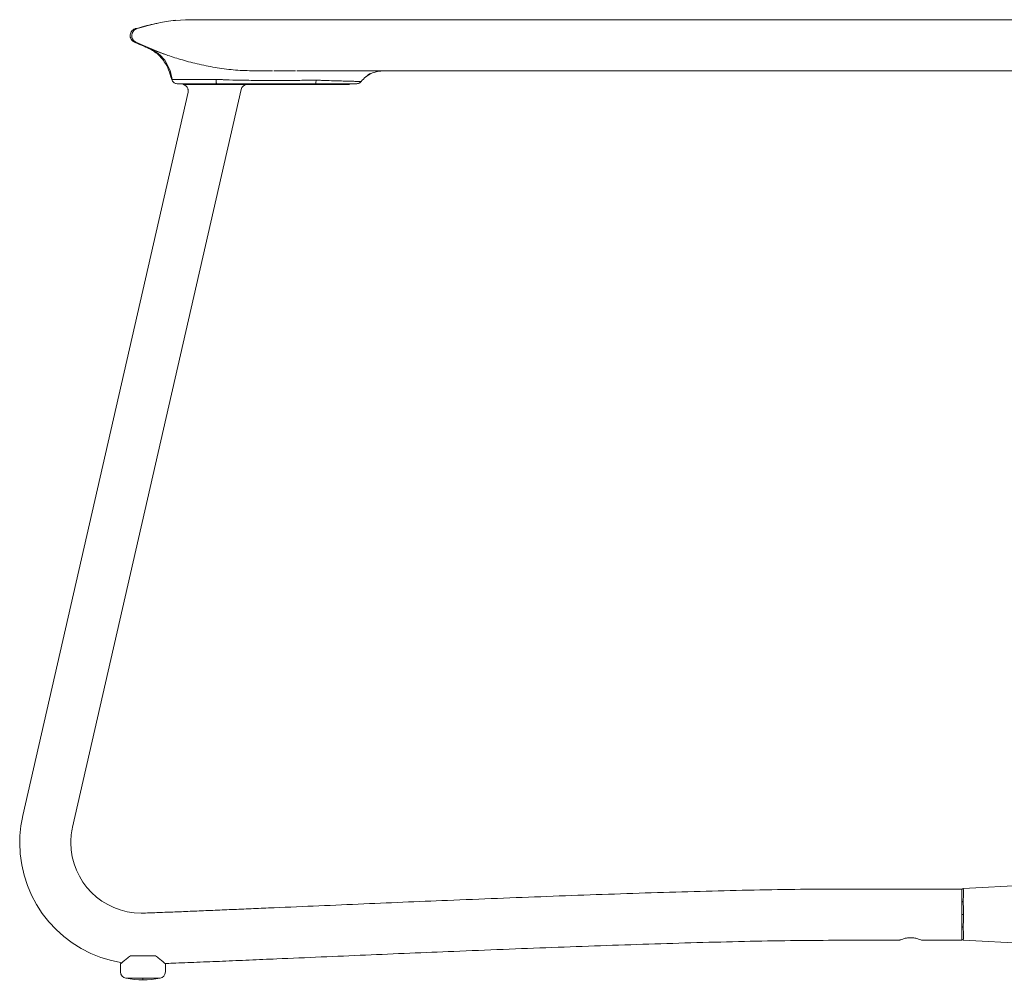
# Model space of a CAD drawing. Extents: x 6 to 143, y 738 to 839.
# Tile 6 of 9: x 76 to 107, y 809 to 839. Entities that reach past the tile are written whole.
import ezdxf

# ---------------------------------------------------------------- set-up
doc = ezdxf.new("R2010")
doc.units = 0
doc.header["$MEASUREMENT"] = 0
doc.layers.get('0').update_dxf_attribs({"lineweight": 0})

msp = doc.modelspace()

# ---------------------------------------------------------------- linework, layer by layer
at = {"color": 18, "lineweight": 9, "true_color": 0x000000}
for p, q in [((81.154, 838.834), (81.622, 838.868)), ((85.061, 837.268), (84.377, 837.268)), ((87.246, 837.074), (87.287, 837.107)), ((78.089, 813.633), (83.357, 836.69)), ((81.541, 836.845), (81.541, 836.868)), ((82.641, 836.845), (82.641, 836.868)), ((85.641, 836.845), (82.641, 836.845)), ((83.547, 836.845), (85.641, 836.845)), ((85.641, 836.845), (85.641, 836.868)), ((85.641, 836.845), (85.641, 836.845)), ((86.741, 836.845), (86.741, 836.868)), ((76.529, 813.99), (81.696, 836.604)), ((105.934, 811.709), (108.087, 811.829)), ((105.888, 811.695), (101.888, 811.695)), ((103.938, 810.095), (101.888, 810.095)), ((105.888, 810.095), (104.638, 810.095)), ((105.934, 810.103), (108.087, 809.982)), ((79.588, 809.105), (79.588, 809.36)), ((80.988, 809.105), (80.988, 809.36))]:
    msp.add_line(p, q, dxfattribs=at)
for points in [[(81.295, 838.851), (81.162, 838.836), (81.014, 838.812), (80.848, 838.78), (80.662, 838.736), (80.454, 838.682), (80.229, 838.623), (80.109, 838.592), (80.102, 838.59), (80.101, 838.59), (80.101, 838.59), (80.101, 838.59), (80.101, 838.59), (80.101, 838.59), (80.101, 838.59), (80.101, 838.59), (80.101, 838.59), (80.101, 838.59), (80.101, 838.59), (80.101, 838.59), (80.096, 838.588), (80.09, 838.586), (80.087, 838.585), (80.085, 838.584), (80.083, 838.583), (80.07, 838.578), (80.046, 838.566), (80.013, 838.542), (79.977, 838.503), (79.948, 838.446), (79.935, 838.383), (79.941, 838.32), (79.958, 838.271), (79.978, 838.239), (79.994, 838.22), (80.023, 838.193), (80.07, 838.165), (80.07, 838.165), (80.07, 838.165), (80.07, 838.165), (80.07, 838.165), (80.07, 838.165), (80.454, 837.998), (80.769, 837.865), (80.99, 837.779)], [(82.641, 836.845), (82.518, 836.845), (82.397, 836.845), (82.279, 836.845), (82.166, 836.845), (82.058, 836.845), (81.958, 836.845), (81.866, 836.845), (81.784, 836.845)], [(85.641, 836.845), (85.48, 836.845), (85.327, 836.845), (85.19, 836.845), (85.076, 836.845), (84.99, 836.845), (84.937, 836.845), (84.919, 836.845), (84.937, 836.845), (84.99, 836.845), (85.076, 836.845), (85.19, 836.845), (85.327, 836.845), (85.48, 836.845), (85.641, 836.845)], [(85.641, 836.845), (85.843, 836.845), (86.038, 836.845), (86.22, 836.845), (86.382, 836.845), (86.518, 836.845), (86.625, 836.845), (86.699, 836.845), (86.736, 836.845), (86.736, 836.845), (86.699, 836.845), (86.625, 836.845), (86.518, 836.845), (86.382, 836.845), (86.22, 836.845), (86.038, 836.845), (85.843, 836.845), (85.641, 836.845)], [(85.641, 836.845), (85.801, 836.845), (85.954, 836.845), (86.091, 836.845), (86.205, 836.845), (86.291, 836.845), (86.345, 836.845), (86.363, 836.845), (86.345, 836.845), (86.291, 836.845), (86.205, 836.845), (86.091, 836.845), (85.954, 836.845), (85.801, 836.845), (85.641, 836.845)], [(105.888, 810.095), (105.888, 810.115), (105.888, 810.174), (105.888, 810.27), (105.888, 810.396), (105.888, 810.548), (105.888, 810.717), (105.888, 810.895), (105.888, 811.073), (105.888, 811.242), (105.888, 811.394), (105.888, 811.521), (105.888, 811.616), (105.888, 811.675), (105.888, 811.695)], [(105.938, 810.906), (105.928, 810.906), (105.918, 810.906), (105.909, 810.906), (105.902, 810.906), (105.895, 810.906), (105.891, 810.906), (105.888, 810.906)], [(105.888, 810.906), (105.891, 810.906), (105.895, 810.906), (105.902, 810.906), (105.909, 810.906), (105.918, 810.906), (105.928, 810.906), (105.938, 810.906)], [(80.679, 809.61), (80.589, 809.61), (80.492, 809.61), (80.391, 809.61), (80.288, 809.61), (80.185, 809.61), (80.084, 809.61), (79.988, 809.61), (79.898, 809.61)], [(79.753, 808.908), (79.763, 808.908), (79.793, 808.908), (79.843, 808.908), (79.909, 808.908), (79.991, 808.908), (80.083, 808.908), (80.184, 808.908), (80.288, 808.908)], [(80.288, 808.908), (80.393, 808.908), (80.493, 808.908), (80.586, 808.908), (80.667, 808.908), (80.734, 808.908), (80.783, 808.908), (80.814, 808.908), (80.824, 808.908)], [(80.288, 808.908), (80.288, 808.897), (80.288, 808.887), (80.288, 808.879), (80.288, 808.872), (80.288, 808.867), (80.288, 808.863), (80.288, 808.861), (80.288, 808.86)]]:
    msp.add_lwpolyline(points, dxfattribs=at)
for points, knots in [([(81.622, 838.868), (81.632, 838.868), (81.643, 838.868), (81.676, 838.868), (81.71, 838.868), (81.766, 838.868), (81.839, 838.868), (81.912, 838.868), (82.001, 838.868), (82.107, 838.868), (82.214, 838.868), (82.338, 838.868), (82.478, 838.868), (82.618, 838.868), (82.775, 838.868), (82.946, 838.868), (83.118, 838.868), (83.305, 838.868), (83.506, 838.868), (83.708, 838.868), (83.924, 838.868), (84.152, 838.868), (84.382, 838.868), (84.624, 838.868), (84.878, 838.868), (85.198, 838.868), (85.537, 838.868), (85.893, 838.868), (86.25, 838.868), (86.623, 838.868), (87.011, 838.868), (87.402, 838.868), (87.808, 838.868), (88.224, 838.868), (88.642, 838.868), (89.071, 838.868), (89.511, 838.868), (89.951, 838.868), (90.401, 838.868), (90.862, 838.868), (91.281, 838.868), (91.708, 838.868), (92.144, 838.868), (92.579, 838.868), (93.022, 838.868), (93.473, 838.868), (93.923, 838.868), (94.38, 838.868), (94.847, 838.868), (95.309, 838.868), (95.779, 838.868), (96.259, 838.868), (96.736, 838.868), (97.223, 838.868), (97.719, 838.868), (98.212, 838.868), (98.715, 838.868), (99.226, 838.868), (99.735, 838.868), (100.252, 838.868), (100.778, 838.868), (101.257, 838.868), (101.744, 838.868), (102.236, 838.868), (102.727, 838.868), (103.224, 838.868), (103.726, 838.868), (104.227, 838.868), (104.732, 838.868), (105.242, 838.868), (105.751, 838.868), (106.263, 838.868), (106.779, 838.868), (107.294, 838.868), (107.811, 838.868), (108.33, 838.868), (108.849, 838.868), (109.369, 838.868), (109.888, 838.868), (110.385, 838.868), (110.881, 838.868), (111.376, 838.868), (111.871, 838.868), (112.366, 838.868), (112.857, 838.868), (113.35, 838.868), (113.84, 838.868), (114.326, 838.868), (114.814, 838.868), (115.298, 838.868), (115.777, 838.868), (116.258, 838.868), (116.734, 838.868), (117.204, 838.868), (117.677, 838.868), (118.144, 838.868), (118.605, 838.868), (119.067, 838.868), (119.524, 838.868), (119.974, 838.868), (120.426, 838.868), (120.872, 838.868), (121.31, 838.868), (121.864, 838.868), (122.407, 838.868), (122.94, 838.868), (123.475, 838.868), (123.999, 838.868), (124.512, 838.868), (125.029, 838.868), (125.535, 838.868), (126.032, 838.868), (126.532, 838.868), (127.022, 838.868), (127.503, 838.868), (127.983, 838.868), (128.454, 838.868), (128.915, 838.868), (129.334, 838.868), (129.744, 838.868), (130.146, 838.868), (130.547, 838.868), (130.94, 838.868), (131.324, 838.868), (131.707, 838.868), (132.081, 838.868), (132.444, 838.868), (132.804, 838.868), (133.153, 838.868), (133.489, 838.868), (133.823, 838.868), (134.144, 838.868), (134.451, 838.868), (134.757, 838.868), (135.048, 838.868), (135.323, 838.868), (135.597, 838.868), (135.854, 838.868), (136.094, 838.868), (136.313, 838.868), (136.517, 838.868), (136.705, 838.868), (136.892, 838.868), (137.063, 838.868), (137.217, 838.868), (137.37, 838.868), (137.506, 838.868), (137.623, 838.868), (137.739, 838.868), (137.837, 838.868), (137.917, 838.868), (137.997, 838.868), (138.059, 838.868), (138.095, 838.868), (138.132, 838.868), (138.144, 838.868), (138.155, 838.868)], [0, 0, 0, 0, 1, 1, 1, 2, 2, 2, 3, 3, 3, 4, 4, 4, 5, 5, 5, 6, 6, 6, 7, 7, 7, 8, 8, 8, 9, 9, 9, 10, 10, 10, 11, 11, 11, 12, 12, 12, 13, 13, 13, 14, 14, 14, 15, 15, 15, 16, 16, 16, 17, 17, 17, 18, 18, 18, 19, 19, 19, 20, 20, 20, 21, 21, 21, 22, 22, 22, 23, 23, 23, 24, 24, 24, 25, 25, 25, 26, 26, 26, 27, 27, 27, 28, 28, 28, 29, 29, 29, 30, 30, 30, 31, 31, 31, 32, 32, 32, 33, 33, 33, 34, 34, 34, 35, 35, 35, 36, 36, 36, 37, 37, 37, 38, 38, 38, 39, 39, 39, 40, 40, 40, 41, 41, 41, 42, 42, 42, 43, 43, 43, 44, 44, 44, 45, 45, 45, 46, 46, 46, 47, 47, 47, 48, 48, 48, 49, 49, 49, 50, 50, 50, 51, 51, 51, 52, 52, 52, 52]), ([(80.439, 837.985), (80.361, 838.019), (80.283, 838.052), (80.206, 838.086), (80.191, 838.093), (80.175, 838.099), (80.16, 838.106), (80.145, 838.112), (80.13, 838.119), (80.115, 838.126), (80.099, 838.132), (80.084, 838.139), (80.069, 838.145), (80.054, 838.152), (80.038, 838.158), (80.023, 838.165), (80.003, 838.175), (79.983, 838.187), (79.966, 838.201), (79.947, 838.217), (79.932, 838.235), (79.92, 838.256), (79.907, 838.276), (79.898, 838.299), (79.893, 838.322), (79.888, 838.344), (79.887, 838.367), (79.888, 838.39), (79.89, 838.412), (79.895, 838.435), (79.904, 838.456), (79.913, 838.478), (79.925, 838.498), (79.941, 838.517), (79.958, 838.537), (79.979, 838.554), (80.002, 838.567), (80.012, 838.573), (80.022, 838.578), (80.033, 838.582), (80.037, 838.584), (80.042, 838.585), (80.046, 838.587), (80.048, 838.587), (80.05, 838.588), (80.052, 838.588), (80.053, 838.589), (80.054, 838.589), (80.055, 838.589), (80.055, 838.589), (80.056, 838.589), (80.056, 838.589), (80.056, 838.589), (80.057, 838.589), (80.057, 838.59), (80.057, 838.59), (80.057, 838.59), (80.057, 838.59), (80.057, 838.59), (80.057, 838.59), (80.057, 838.59), (80.057, 838.59), (80.057, 838.59), (80.057, 838.59), (80.057, 838.59), (80.057, 838.59), (80.057, 838.59), (80.244, 838.637), (80.429, 838.693), (80.617, 838.732), (80.665, 838.742), (80.712, 838.751), (80.759, 838.759)], [0, 0, 0, 0, 1, 1, 1, 2, 2, 2, 3, 3, 3, 4, 4, 4, 5, 5, 5, 6, 6, 6, 7, 7, 7, 8, 8, 8, 9, 9, 9, 10, 10, 10, 11, 11, 11, 12, 12, 12, 13, 13, 13, 14, 14, 14, 15, 15, 15, 16, 16, 16, 17, 17, 17, 18, 18, 18, 19, 19, 19, 20, 20, 20, 21, 21, 21, 22, 22, 22, 23, 23, 23, 24, 24, 24, 24]), ([(80.439, 837.985), (80.443, 837.984), (80.447, 837.982), (80.459, 837.977), (80.472, 837.972), (80.493, 837.964), (80.52, 837.953), (80.548, 837.942), (80.581, 837.929), (80.62, 837.914), (80.66, 837.899), (80.705, 837.881), (80.756, 837.863), (80.807, 837.844), (80.863, 837.823), (80.924, 837.802), (80.985, 837.78), (81.051, 837.757), (81.121, 837.734), (81.191, 837.711), (81.266, 837.687), (81.343, 837.663), (81.421, 837.639), (81.502, 837.615), (81.586, 837.591), (81.67, 837.567), (81.757, 837.544), (81.847, 837.522), (81.936, 837.499), (82.027, 837.478), (82.119, 837.457), (82.212, 837.437), (82.306, 837.418), (82.4, 837.4), (82.494, 837.383), (82.589, 837.367), (82.684, 837.353), (82.874, 837.324), (83.064, 837.302), (83.256, 837.289), (83.447, 837.276), (83.639, 837.272), (83.831, 837.268)], [0, 0, 0, 0, 1, 1, 1, 2, 2, 2, 3, 3, 3, 4, 4, 4, 5, 5, 5, 6, 6, 6, 7, 7, 7, 8, 8, 8, 9, 9, 9, 10, 10, 10, 11, 11, 11, 12, 12, 12, 13, 13, 13, 14, 14, 14, 14]), ([(80.439, 837.985), (80.539, 837.932), (80.64, 837.878), (80.728, 837.808), (80.816, 837.737), (80.892, 837.649), (80.955, 837.555), (81.009, 837.475), (81.054, 837.39), (81.09, 837.302), (81.129, 837.205), (81.157, 837.104), (81.186, 837.002)], [0, 0, 0, 0, 1, 1, 1, 2, 2, 2, 3, 3, 3, 4, 4, 4, 4]), ([(80.53, 837.949), (80.63, 837.895), (80.729, 837.841), (80.814, 837.768), (80.89, 837.703), (80.955, 837.622), (81.01, 837.534), (81.062, 837.451), (81.104, 837.361), (81.135, 837.269), (81.166, 837.179), (81.186, 837.086), (81.206, 836.993)], [0, 0, 0, 0, 1, 1, 1, 2, 2, 2, 3, 3, 3, 4, 4, 4, 4]), ([(81.204, 837.002), (81.198, 837.002), (81.192, 837.002), (81.189, 837.002), (81.187, 837.002), (81.186, 837.002), (81.186, 837.002)], [0, 0, 0, 0, 1, 1, 1, 2, 2, 2, 2]), ([(81.186, 837.002), (81.192, 836.981), (81.198, 836.96), (81.211, 836.944), (81.215, 836.94), (81.219, 836.937), (81.223, 836.933)], [0, 0, 0, 0, 1, 1, 1, 2, 2, 2, 2]), ([(81.192, 837.002), (81.195, 836.989), (81.199, 836.976), (81.204, 836.963), (81.209, 836.95), (81.217, 836.937), (81.227, 836.926), (81.237, 836.915), (81.248, 836.905), (81.26, 836.897), (81.272, 836.889), (81.286, 836.883), (81.3, 836.877)], [0, 0, 0, 0, 1, 1, 1, 2, 2, 2, 3, 3, 3, 4, 4, 4, 4]), ([(81.257, 837.002), (81.245, 837.002), (81.232, 837.002), (81.223, 837.002), (81.215, 837.002), (81.209, 837.002), (81.204, 837.002)], [0, 0, 0, 0, 1, 1, 1, 2, 2, 2, 2]), ([(81.345, 837.002), (81.326, 837.002), (81.307, 837.002), (81.291, 837.002), (81.279, 837.002), (81.268, 837.002), (81.257, 837.002)], [0, 0, 0, 0, 1, 1, 1, 2, 2, 2, 2]), ([(82.577, 837.001), (82.483, 837.002), (82.389, 837.003), (82.297, 837.003), (82.204, 837.003), (82.113, 837.003), (82.026, 837.003), (81.94, 837.003), (81.857, 837.003), (81.779, 837.003), (81.688, 837.003), (81.604, 837.003), (81.532, 837.003), (81.461, 837.003), (81.403, 837.003), (81.345, 837.002)], [0, 0, 0, 0, 1, 1, 1, 2, 2, 2, 3, 3, 3, 4, 4, 4, 5, 5, 5, 5]), ([(82.635, 836.999), (82.624, 836.999), (82.613, 837), (82.603, 837), (82.594, 837), (82.586, 837.001), (82.577, 837.001)], [0, 0, 0, 0, 1, 1, 1, 2, 2, 2, 2]), ([(82.577, 837.001), (82.577, 836.981), (82.578, 836.961), (82.578, 836.943), (82.579, 836.925), (82.58, 836.909), (82.581, 836.897), (82.582, 836.887), (82.583, 836.879), (82.584, 836.875), (82.585, 836.87), (82.585, 836.869), (82.586, 836.868)], [0, 0, 0, 0, 1, 1, 1, 2, 2, 2, 3, 3, 3, 4, 4, 4, 4]), ([(82.751, 836.995), (82.729, 836.995), (82.707, 836.996), (82.686, 836.997), (82.669, 836.997), (82.652, 836.998), (82.635, 836.999)], [0, 0, 0, 0, 1, 1, 1, 2, 2, 2, 2]), ([(82.812, 836.992), (82.801, 836.993), (82.789, 836.993), (82.778, 836.994), (82.769, 836.994), (82.76, 836.994), (82.751, 836.995)], [0, 0, 0, 0, 1, 1, 1, 2, 2, 2, 2]), ([(82.874, 836.99), (82.862, 836.991), (82.851, 836.991), (82.839, 836.991), (82.83, 836.992), (82.821, 836.992), (82.812, 836.992)], [0, 0, 0, 0, 1, 1, 1, 2, 2, 2, 2]), ([(83.878, 836.97), (83.69, 836.972), (83.503, 836.973), (83.315, 836.977), (83.168, 836.98), (83.021, 836.985), (82.874, 836.99)], [0, 0, 0, 0, 1, 1, 1, 2, 2, 2, 2]), ([(84.342, 837.268), (84.33, 837.268), (84.319, 837.268), (84.308, 837.268), (84.186, 837.268), (84.097, 837.268), (84.023, 837.268), (83.949, 837.268), (83.89, 837.268), (83.831, 837.268)], [0, 0, 0, 0, 1, 1, 1, 2, 2, 2, 3, 3, 3, 3]), ([(107.888, 837.268), (107.38, 837.268), (106.872, 837.268), (106.368, 837.268), (105.861, 837.268), (105.359, 837.268), (104.861, 837.268), (104.359, 837.268), (103.863, 837.268), (103.372, 837.268), (102.877, 837.268), (102.388, 837.268), (101.907, 837.268), (101.42, 837.268), (100.941, 837.268), (100.469, 837.268), (99.992, 837.268), (99.524, 837.268), (99.063, 837.268), (98.598, 837.268), (98.141, 837.268), (97.692, 837.268), (97.193, 837.268), (96.705, 837.268), (96.227, 837.268), (95.738, 837.268), (95.259, 837.268), (94.789, 837.268), (94.316, 837.268), (93.852, 837.268), (93.397, 837.268), (92.942, 837.268), (92.497, 837.268), (92.061, 837.268), (91.625, 837.268), (91.2, 837.268), (90.784, 837.268), (90.369, 837.268), (89.964, 837.268), (89.57, 837.268), (89.182, 837.268), (88.804, 837.268), (88.441, 837.268), (88.085, 837.268), (87.742, 837.268), (87.415, 837.268), (87.091, 837.268), (86.782, 837.268), (86.493, 837.268), (86.208, 837.268), (85.942, 837.268), (85.689, 837.268), (85.491, 837.268), (85.302, 837.268), (85.144, 837.268), (85.128, 837.268), (85.112, 837.268), (85.096, 837.268)], [0, 0, 0, 0, 1, 1, 1, 2, 2, 2, 3, 3, 3, 4, 4, 4, 5, 5, 5, 6, 6, 6, 7, 7, 7, 8, 8, 8, 9, 9, 9, 10, 10, 10, 11, 11, 11, 12, 12, 12, 13, 13, 13, 14, 14, 14, 15, 15, 15, 16, 16, 16, 17, 17, 17, 18, 18, 18, 19, 19, 19, 19]), ([(87.839, 837.268), (87.764, 837.264), (87.69, 837.261), (87.617, 837.247), (87.55, 837.234), (87.484, 837.213), (87.422, 837.185), (87.362, 837.157), (87.304, 837.123), (87.253, 837.081), (87.201, 837.038), (87.157, 836.987), (87.112, 836.936)], [0, 0, 0, 0, 1, 1, 1, 2, 2, 2, 3, 3, 3, 4, 4, 4, 4]), ([(87.287, 837.107), (87.291, 837.111), (87.294, 837.115), (87.31, 837.129), (87.313, 837.132), (87.316, 837.134), (87.32, 837.137), (87.323, 837.14), (87.327, 837.143), (87.331, 837.146), (87.336, 837.149), (87.341, 837.152), (87.346, 837.156), (87.352, 837.159), (87.358, 837.162), (87.364, 837.166), (87.371, 837.169), (87.378, 837.173), (87.385, 837.176), (87.393, 837.18), (87.401, 837.183), (87.409, 837.187), (87.43, 837.195), (87.45, 837.202), (87.468, 837.208), (87.526, 837.227), (87.57, 837.237), (87.614, 837.246)], [0, 0, 0, 0, 1, 1, 1, 2, 2, 2, 3, 3, 3, 4, 4, 4, 5, 5, 5, 6, 6, 6, 7, 7, 7, 8, 8, 8, 9, 9, 9, 9]), ([(81.263, 836.895), (81.277, 836.887), (81.292, 836.879), (81.307, 836.875), (81.322, 836.87), (81.339, 836.869), (81.356, 836.868)], [0, 0, 0, 0, 1, 1, 1, 2, 2, 2, 2]), ([(81.356, 836.868), (81.359, 836.868), (81.363, 836.868), (81.376, 836.868), (81.386, 836.868), (81.402, 836.868), (81.419, 836.868)], [0, 0, 0, 0, 1, 1, 1, 2, 2, 2, 2]), ([(81.419, 836.868), (81.431, 836.868), (81.444, 836.868), (81.458, 836.868), (81.47, 836.868), (81.483, 836.868), (81.496, 836.868)], [0, 0, 0, 0, 1, 1, 1, 2, 2, 2, 2]), ([(81.496, 836.868), (81.563, 836.868), (81.631, 836.868), (81.716, 836.868), (81.802, 836.868), (81.906, 836.868), (82.017, 836.868), (82.104, 836.868), (82.197, 836.868), (82.292, 836.868), (82.388, 836.868), (82.487, 836.868), (82.586, 836.868)], [0, 0, 0, 0, 1, 1, 1, 2, 2, 2, 3, 3, 3, 4, 4, 4, 4]), ([(81.541, 836.845), (81.565, 836.837), (81.59, 836.83), (81.611, 836.816), (81.623, 836.809), (81.633, 836.8), (81.643, 836.79), (81.653, 836.78), (81.662, 836.769), (81.669, 836.758), (81.677, 836.746), (81.683, 836.733), (81.688, 836.72), (81.693, 836.707), (81.697, 836.694), (81.699, 836.681), (81.702, 836.655), (81.699, 836.63), (81.696, 836.604)], [0, 0, 0, 0, 1, 1, 1, 2, 2, 2, 3, 3, 3, 4, 4, 4, 5, 5, 5, 6, 6, 6, 6]), ([(81.784, 836.845), (81.714, 836.845), (81.644, 836.845), (81.603, 836.845), (81.563, 836.845), (81.552, 836.845), (81.541, 836.845)], [0, 0, 0, 0, 1, 1, 1, 2, 2, 2, 2]), ([(81.784, 836.845), (81.848, 836.845), (81.912, 836.845), (81.983, 836.845), (82.065, 836.845), (82.156, 836.845), (82.251, 836.845), (82.356, 836.845), (82.465, 836.845), (82.573, 836.845), (82.687, 836.845), (82.801, 836.845), (82.908, 836.845), (83.014, 836.845), (83.113, 836.845), (83.2, 836.845), (83.281, 836.845), (83.351, 836.845), (83.408, 836.845), (83.458, 836.845), (83.498, 836.845), (83.52, 836.845), (83.54, 836.845), (83.546, 836.845), (83.552, 836.845)], [0, 0, 0, 0, 1, 1, 1, 2, 2, 2, 3, 3, 3, 4, 4, 4, 5, 5, 5, 6, 6, 6, 7, 7, 7, 8, 8, 8, 8]), ([(82.586, 836.868), (82.876, 836.868), (83.166, 836.868), (83.456, 836.868), (83.746, 836.868), (84.036, 836.868), (84.326, 836.868), (84.554, 836.868), (84.782, 836.868), (85.01, 836.868), (85.238, 836.868), (85.466, 836.868), (85.693, 836.868)], [0, 0, 0, 0, 1, 1, 1, 2, 2, 2, 3, 3, 3, 4, 4, 4, 4]), ([(83.941, 836.97), (83.929, 836.97), (83.917, 836.97), (83.905, 836.97), (83.896, 836.97), (83.887, 836.97), (83.878, 836.97)], [0, 0, 0, 0, 1, 1, 1, 2, 2, 2, 2]), ([(84.004, 836.97), (83.992, 836.97), (83.98, 836.97), (83.968, 836.97), (83.959, 836.97), (83.95, 836.97), (83.941, 836.97)], [0, 0, 0, 0, 1, 1, 1, 2, 2, 2, 2]), ([(85.138, 836.972), (84.926, 836.971), (84.715, 836.97), (84.503, 836.97), (84.336, 836.97), (84.17, 836.97), (84.004, 836.97)], [0, 0, 0, 0, 1, 1, 1, 2, 2, 2, 2]), ([(85.391, 836.973), (85.344, 836.973), (85.297, 836.973), (85.25, 836.973), (85.212, 836.972), (85.175, 836.972), (85.138, 836.972)], [0, 0, 0, 0, 1, 1, 1, 2, 2, 2, 2]), ([(85.518, 836.974), (85.495, 836.974), (85.471, 836.974), (85.447, 836.974), (85.429, 836.974), (85.41, 836.974), (85.391, 836.973)], [0, 0, 0, 0, 1, 1, 1, 2, 2, 2, 2]), ([(85.639, 836.974), (85.616, 836.974), (85.594, 836.975), (85.571, 836.974), (85.553, 836.974), (85.536, 836.974), (85.518, 836.974)], [0, 0, 0, 0, 1, 1, 1, 2, 2, 2, 2]), ([(85.698, 836.975), (85.687, 836.975), (85.676, 836.975), (85.665, 836.975), (85.656, 836.975), (85.648, 836.975), (85.639, 836.974)], [0, 0, 0, 0, 1, 1, 1, 2, 2, 2, 2]), ([(85.698, 836.975), (85.698, 836.958), (85.698, 836.942), (85.697, 836.927), (85.697, 836.912), (85.696, 836.9), (85.696, 836.89), (85.696, 836.883), (85.695, 836.877), (85.695, 836.873), (85.694, 836.87), (85.694, 836.869), (85.693, 836.868)], [0, 0, 0, 0, 1, 1, 1, 2, 2, 2, 3, 3, 3, 4, 4, 4, 4]), ([(85.693, 836.868), (85.806, 836.868), (85.918, 836.868), (86.026, 836.868), (86.134, 836.868), (86.239, 836.868), (86.335, 836.868), (86.432, 836.868), (86.522, 836.868), (86.6, 836.868), (86.679, 836.868), (86.747, 836.868), (86.803, 836.868), (86.859, 836.868), (86.904, 836.868), (86.93, 836.868), (86.956, 836.868), (86.965, 836.868), (86.973, 836.868)], [0, 0, 0, 0, 1, 1, 1, 2, 2, 2, 3, 3, 3, 4, 4, 4, 5, 5, 5, 6, 6, 6, 6]), ([(87.112, 836.936), (87.106, 836.936), (87.101, 836.936), (87.085, 836.936), (87.069, 836.937), (87.041, 836.937), (87.006, 836.938), (86.971, 836.939), (86.929, 836.94), (86.878, 836.942), (86.827, 836.943), (86.769, 836.944), (86.704, 836.946), (86.639, 836.948), (86.568, 836.95), (86.491, 836.952), (86.414, 836.955), (86.331, 836.957), (86.245, 836.96), (86.158, 836.962), (86.068, 836.965), (85.976, 836.968), (85.93, 836.97), (85.883, 836.971), (85.836, 836.973), (85.79, 836.974), (85.744, 836.974), (85.698, 836.975)], [0, 0, 0, 0, 1, 1, 1, 2, 2, 2, 3, 3, 3, 4, 4, 4, 5, 5, 5, 6, 6, 6, 7, 7, 7, 8, 8, 8, 9, 9, 9, 9]), ([(86.973, 836.868), (86.988, 836.869), (87.003, 836.87), (87.018, 836.874), (87.027, 836.876), (87.035, 836.879), (87.043, 836.882), (87.054, 836.887), (87.064, 836.892), (87.073, 836.899), (87.087, 836.909), (87.1, 836.923), (87.112, 836.936)], [0, 0, 0, 0, 1, 1, 1, 2, 2, 2, 3, 3, 3, 4, 4, 4, 4]), ([(78.034, 813.143), (78.034, 811.928), (79.019, 810.943), (80.234, 810.943), (80.259, 810.943), (80.285, 810.944), (80.31, 810.945)], [0, 0, 0, 0, 1, 1, 1, 2, 2, 2, 2]), ([(101.888, 811.695), (101.425, 811.693), (100.962, 811.69), (100.499, 811.685), (100.008, 811.678), (99.517, 811.669), (99.026, 811.658), (98.523, 811.646), (98.019, 811.633), (97.516, 811.619), (97.007, 811.605), (96.498, 811.59), (95.989, 811.573), (95.478, 811.557), (94.967, 811.539), (94.457, 811.521), (93.944, 811.503), (93.431, 811.484), (92.918, 811.465), (92.403, 811.446), (91.887, 811.426), (91.371, 811.405), (90.85, 811.385), (90.329, 811.364), (89.808, 811.342), (88.877, 811.304), (87.947, 811.265), (87.016, 811.225), (86.081, 811.185), (85.145, 811.144), (84.21, 811.104), (84.004, 811.095), (83.799, 811.086), (83.593, 811.077), (83.391, 811.069), (83.189, 811.06), (82.988, 811.052), (82.791, 811.043), (82.594, 811.035), (82.397, 811.027), (82.207, 811.019), (82.017, 811.011), (81.827, 811.003), (81.646, 810.996), (81.465, 810.988), (81.284, 810.981), (81.115, 810.975), (80.945, 810.968), (80.776, 810.962), (80.621, 810.956), (80.466, 810.95), (80.31, 810.945)], [0, 0, 0, 0, 1, 1, 1, 2, 2, 2, 3, 3, 3, 4, 4, 4, 5, 5, 5, 6, 6, 6, 7, 7, 7, 8, 8, 8, 9, 9, 9, 10, 10, 10, 11, 11, 11, 12, 12, 12, 13, 13, 13, 14, 14, 14, 15, 15, 15, 16, 16, 16, 17, 17, 17, 17]), ([(105.887, 811.659), (105.887, 811.663), (105.887, 811.667), (105.888, 811.67), (105.889, 811.674), (105.891, 811.678), (105.892, 811.681), (105.894, 811.685), (105.896, 811.688), (105.899, 811.691), (105.901, 811.693), (105.903, 811.696), (105.906, 811.698), (105.911, 811.702), (105.916, 811.704), (105.921, 811.706), (105.926, 811.707), (105.93, 811.708), (105.934, 811.709)], [0, 0, 0, 0, 1, 1, 1, 2, 2, 2, 3, 3, 3, 4, 4, 4, 5, 5, 5, 6, 6, 6, 6]), ([(105.934, 811.709), (105.935, 811.703), (105.936, 811.697), (105.936, 811.679), (105.937, 811.662), (105.937, 811.634), (105.937, 811.599), (105.937, 811.563), (105.937, 811.522), (105.936, 811.472), (105.936, 811.422), (105.935, 811.365), (105.934, 811.307)], [0, 0, 0, 0, 1, 1, 1, 2, 2, 2, 3, 3, 3, 4, 4, 4, 4]), ([(105.887, 811.283), (105.887, 811.286), (105.888, 811.289), (105.89, 811.292), (105.891, 811.293), (105.893, 811.295), (105.894, 811.296), (105.896, 811.298), (105.898, 811.299), (105.901, 811.3), (105.905, 811.302), (105.91, 811.304), (105.916, 811.305), (105.922, 811.307), (105.928, 811.307), (105.934, 811.307)], [0, 0, 0, 0, 1, 1, 1, 2, 2, 2, 3, 3, 3, 4, 4, 4, 5, 5, 5, 5]), ([(105.934, 811.307), (105.935, 811.244), (105.936, 811.18), (105.937, 811.113), (105.937, 811.046), (105.937, 810.976), (105.938, 810.906)], [0, 0, 0, 0, 1, 1, 1, 2, 2, 2, 2]), ([(105.938, 810.906), (105.931, 810.906), (105.924, 810.906), (105.918, 810.906), (105.912, 810.906), (105.907, 810.906), (105.902, 810.906), (105.897, 810.906), (105.893, 810.906), (105.891, 810.906), (105.888, 810.906), (105.888, 810.906), (105.887, 810.906)], [0, 0, 0, 0, 1, 1, 1, 2, 2, 2, 3, 3, 3, 4, 4, 4, 4]), ([(105.938, 810.906), (105.937, 810.836), (105.937, 810.765), (105.937, 810.698), (105.936, 810.631), (105.935, 810.568), (105.934, 810.505)], [0, 0, 0, 0, 1, 1, 1, 2, 2, 2, 2]), ([(105.934, 810.505), (105.928, 810.505), (105.922, 810.506), (105.916, 810.507), (105.91, 810.508), (105.905, 810.51), (105.901, 810.513), (105.896, 810.515), (105.892, 810.518), (105.89, 810.521), (105.888, 810.524), (105.887, 810.527), (105.887, 810.53)], [0, 0, 0, 0, 1, 1, 1, 2, 2, 2, 3, 3, 3, 4, 4, 4, 4]), ([(105.934, 810.505), (105.935, 810.447), (105.936, 810.39), (105.936, 810.34), (105.937, 810.29), (105.937, 810.248), (105.937, 810.213), (105.937, 810.178), (105.937, 810.15), (105.936, 810.132), (105.936, 810.115), (105.935, 810.109), (105.934, 810.103)], [0, 0, 0, 0, 1, 1, 1, 2, 2, 2, 3, 3, 3, 4, 4, 4, 4]), ([(101.888, 810.095), (101.437, 810.093), (100.986, 810.09), (100.535, 810.085), (100.055, 810.079), (99.574, 810.069), (99.093, 810.059), (98.598, 810.047), (98.103, 810.035), (97.608, 810.021), (97.107, 810.007), (96.606, 809.992), (96.104, 809.976), (95.601, 809.96), (95.097, 809.943), (94.593, 809.925), (94.087, 809.907), (93.581, 809.889), (93.075, 809.87), (92.566, 809.851), (92.057, 809.831), (91.548, 809.811), (91.034, 809.791), (90.519, 809.77), (90.005, 809.749), (89.086, 809.711), (88.167, 809.672), (87.247, 809.633), (86.321, 809.594), (85.395, 809.554), (84.469, 809.514), (84.183, 809.501), (83.898, 809.489), (83.612, 809.477), (83.334, 809.465), (83.056, 809.453), (82.778, 809.441), (82.511, 809.43), (82.243, 809.419), (81.976, 809.408), (81.725, 809.398), (81.474, 809.387), (81.223, 809.378), (81.142, 809.374), (81.06, 809.371), (80.979, 809.368)], [0, 0, 0, 0, 1, 1, 1, 2, 2, 2, 3, 3, 3, 4, 4, 4, 5, 5, 5, 6, 6, 6, 7, 7, 7, 8, 8, 8, 9, 9, 9, 10, 10, 10, 11, 11, 11, 12, 12, 12, 13, 13, 13, 14, 14, 14, 15, 15, 15, 15]), ([(103.938, 810.095), (103.94, 810.096), (103.941, 810.096), (103.945, 810.098), (103.949, 810.1), (103.956, 810.103), (103.965, 810.107), (103.983, 810.114), (104.009, 810.124), (104.041, 810.134), (104.073, 810.145), (104.112, 810.155), (104.154, 810.163), (104.175, 810.167), (104.197, 810.17), (104.219, 810.172), (104.242, 810.174), (104.265, 810.175), (104.288, 810.176)], [0, 0, 0, 0, 1, 1, 1, 2, 2, 2, 3, 3, 3, 4, 4, 4, 5, 5, 5, 6, 6, 6, 6]), ([(104.288, 810.176), (104.265, 810.175), (104.242, 810.174), (104.219, 810.172), (104.196, 810.17), (104.174, 810.167), (104.153, 810.163), (104.111, 810.155), (104.073, 810.145), (104.041, 810.134), (104.009, 810.124), (103.983, 810.114), (103.965, 810.107), (103.956, 810.103), (103.949, 810.1), (103.945, 810.098), (103.941, 810.096), (103.94, 810.096), (103.938, 810.095)], [0, 0, 0, 0, 1, 1, 1, 2, 2, 2, 3, 3, 3, 4, 4, 4, 5, 5, 5, 6, 6, 6, 6]), ([(104.288, 810.176), (104.311, 810.175), (104.335, 810.174), (104.357, 810.172), (104.38, 810.17), (104.402, 810.167), (104.423, 810.163), (104.465, 810.155), (104.504, 810.145), (104.536, 810.134), (104.568, 810.124), (104.593, 810.114), (104.611, 810.107), (104.62, 810.103), (104.627, 810.1), (104.632, 810.098), (104.636, 810.096), (104.637, 810.096), (104.638, 810.095)], [0, 0, 0, 0, 1, 1, 1, 2, 2, 2, 3, 3, 3, 4, 4, 4, 5, 5, 5, 6, 6, 6, 6]), ([(104.638, 810.095), (104.637, 810.096), (104.636, 810.096), (104.631, 810.098), (104.627, 810.1), (104.62, 810.103), (104.611, 810.107), (104.593, 810.114), (104.568, 810.124), (104.536, 810.134), (104.504, 810.145), (104.465, 810.155), (104.423, 810.163), (104.402, 810.167), (104.38, 810.17), (104.357, 810.172), (104.335, 810.174), (104.311, 810.175), (104.288, 810.176)], [0, 0, 0, 0, 1, 1, 1, 2, 2, 2, 3, 3, 3, 4, 4, 4, 5, 5, 5, 6, 6, 6, 6]), ([(105.934, 810.103), (105.93, 810.104), (105.925, 810.104), (105.921, 810.106), (105.916, 810.107), (105.911, 810.11), (105.906, 810.114), (105.903, 810.116), (105.901, 810.118), (105.899, 810.121), (105.896, 810.124), (105.894, 810.127), (105.892, 810.13), (105.891, 810.134), (105.889, 810.138), (105.888, 810.141), (105.887, 810.145), (105.887, 810.149), (105.887, 810.153)], [0, 0, 0, 0, 1, 1, 1, 2, 2, 2, 3, 3, 3, 4, 4, 4, 5, 5, 5, 6, 6, 6, 6]), ([(79.898, 809.61), (79.856, 809.579), (79.814, 809.548), (79.777, 809.519), (79.739, 809.489), (79.707, 809.462), (79.679, 809.438), (79.65, 809.414), (79.627, 809.394), (79.612, 809.381), (79.598, 809.369), (79.593, 809.365), (79.588, 809.36)], [0, 0, 0, 0, 1, 1, 1, 2, 2, 2, 3, 3, 3, 4, 4, 4, 4]), ([(80.988, 809.36), (80.984, 809.364), (80.979, 809.369), (80.965, 809.381), (80.95, 809.393), (80.926, 809.414), (80.898, 809.438), (80.87, 809.462), (80.838, 809.489), (80.801, 809.518), (80.763, 809.547), (80.721, 809.579), (80.679, 809.61)], [0, 0, 0, 0, 1, 1, 1, 2, 2, 2, 3, 3, 3, 4, 4, 4, 4])]:
    msp.add_open_spline(points, degree=3, knots=knots, dxfattribs=at)
for points in [[(83.552, 836.845), (83.459, 836.845), (83.378, 836.781), (83.357, 836.69)], [(76.529, 813.99), (76.466, 813.712), (76.434, 813.428), (76.434, 813.143)], [(78.089, 813.633), (78.053, 813.473), (78.034, 813.308), (78.034, 813.143)], [(76.434, 813.143), (76.434, 811.274), (77.794, 809.682), (79.64, 809.39)], [(79.588, 809.105), (79.588, 809.009), (79.657, 808.926), (79.753, 808.908)], [(80.824, 808.908), (80.919, 808.926), (80.988, 809.009), (80.988, 809.105)], [(79.753, 808.908), (80.107, 808.844), (80.47, 808.844), (80.824, 808.908)]]:
    msp.add_open_spline(points, degree=3, dxfattribs=at)

doc.saveas('drawing.dxf')
